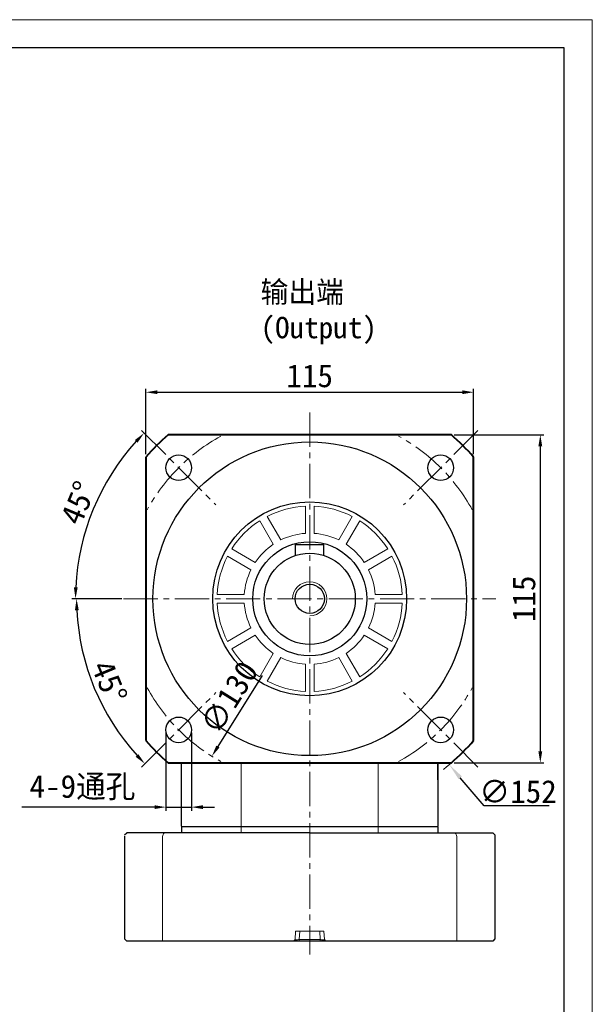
# Model space of a CAD drawing. Header units: millimetres. Extents: x 7099 to 7931, y -723 to -137.
# Tile 12 of 12: x 7730 to 7931, y -483 to -137. Entities that reach past the tile are written whole.
import ezdxf

# ---------------------------------------------------------------- set-up
doc = ezdxf.new("R2010")
doc.units = ezdxf.units.MM
doc.header["$PDSIZE"] = -5
doc.linetypes.add('点画线', pattern=[18, 12, -2, 2, -2])
doc.layers.get('0').update_dxf_attribs({"lineweight": 18})
doc.layers.get('Defpoints').update_dxf_attribs({"lineweight": 18})
for name, color, linetype, lineweight in [('7中心线层', 7, '点画线', 18), ('图框_外框线', 7, 'Continuous', 18), ('尺寸线', 7, 'Continuous', 25), ('尺寸线层', 3, 'Continuous', 18), ('标注线', 7, 'Continuous', 18), ('粗实线', 7, 'Continuous', 40), ('细实线', 7, 'Continuous', 18)]:
    doc.layers.add(name, color=color, linetype=linetype, lineweight=lineweight)
doc.styles.add('工程字', font='txt')
doc.dimstyles.new('DIMSTYLE_17', dxfattribs={"dimtxt": 8, "dimasz": 12, "dimexe": 0.18, "dimexo": 0.0625, "dimgap": 0.09, "dimtad": 1, "dimtih": 1, "dimtoh": 1, "dimdec": 3, "dimdsep": 46, "dimtxsty": 'Standard', "dimblk": '_CAXARROW', "dimcen": 0.09, "dimdle": 24, "dimadec": 0, "dimazin": 0, "dimtfac": 0.7, "dimtdec": 3, "dimtofl": 0, "dimtmove": 0, "dimatfit": 3, "dimfxl": 1, "dimtolj": 1, "dimarcsym": 0})
doc.dimstyles.new('ISO-25', dxfattribs={"dimtxt": 8, "dimasz": 4, "dimexe": 1.25, "dimexo": 0.625, "dimgap": 1.7, "dimtad": 1, "dimtxsty": '工程字', "dimcen": 2, "dimdle": 8, "dimadec": 0, "dimazin": 0, "dimtfac": 1, "dimtmove": 0, "dimatfit": 3, "dimfxl": 1, "dimarcsym": 0})

# ---------------------------------------------------------------- blocks, each defined once
blk = doc.blocks.new('*D88')
at = {"layer": 'Defpoints', "color": 0}
for p in [(7889.32, -268), (7774.32, -290.73), (7889.32, -290.73)]:
    blk.add_point(p, dxfattribs=at)
at = {"layer": '尺寸线层', "color": 0, "lineweight": -2}
for p, q in [((7774.32, -289.73), (7774.32, -266.75)), ((7778.32, -268), (7885.32, -268)), ((7889.32, -289.73), (7889.32, -266.75))]:
    blk.add_line(p, q, dxfattribs=at)
at = {"layer": '尺寸线层', "color": 0}
for points in [[(7778.32, -267.33), (7778.32, -268.66), (7774.32, -268)], [(7885.32, -268.66), (7885.32, -267.33), (7889.32, -268)]]:
    blk.add_solid(points, dxfattribs=at)
at = {"layer": '尺寸线层', "color": 0, "insert": (7831.82, -262.3), "char_height": 8, "attachment_point": 5, "style": '工程字'}
blk.add_mtext('115', dxfattribs=at)
blk = doc.blocks.new('*D89')
at = {"layer": 'Defpoints', "color": 0}
for p in [(7881.52, -282.93), (7881.52, -397.93), (7912.72, -397.93)]:
    blk.add_point(p, dxfattribs=at)
at = {"layer": '尺寸线层', "color": 0, "lineweight": -2}
for p, q in [((7882.52, -282.93), (7913.97, -282.93)), ((7912.72, -286.93), (7912.72, -393.93)), ((7882.52, -397.93), (7913.97, -397.93))]:
    blk.add_line(p, q, dxfattribs=at)
at = {"layer": '尺寸线层', "color": 0}
for points in [[(7913.39, -286.93), (7912.06, -286.93), (7912.72, -282.93)], [(7912.06, -393.93), (7913.39, -393.93), (7912.72, -397.93)]]:
    blk.add_solid(points, dxfattribs=at)
at = {"layer": '尺寸线层', "color": 0, "insert": (7907.02, -340.43), "char_height": 8, "attachment_point": 5, "rotation": 90, "style": '工程字'}
blk.add_mtext('115', dxfattribs=at)
blk = doc.blocks.new('*D90')
at = {"layer": 'Defpoints', "color": 0}
for p in [(7766.48, -340.43), (7897.16, -340.43), (7752.81, -361.6), (7798.92, -373.33), (7772.8, -399.45)]:
    blk.add_point(p, dxfattribs=at)
at = {"layer": '尺寸线层', "color": 0, "lineweight": -2}
blk.add_line((7765.48, -340.43), (7748.77, -340.43), dxfattribs=at)
blk.add_arc((7831.82, -340.43), 81.8, 182.802, 222.198, dxfattribs=at)
at = {"layer": '尺寸线层', "color": 0}
for points in [[(7750.78, -344.41), (7749.45, -344.44), (7750.02, -340.43)], [(7770.74, -395.84), (7771.7, -394.92), (7773.98, -398.27)]]:
    blk.add_solid(points, dxfattribs=at)
at = {"layer": '尺寸线层', "color": 0, "insert": (7761.51, -369.55), "char_height": 8, "attachment_point": 5, "rotation": 292.5, "style": '工程字'}
blk.add_mtext('45%%d', dxfattribs=at)
blk = doc.blocks.new('*D91')
at = {"layer": 'Defpoints', "color": 0}
for p in [(7866.14, -285.23), (7797.5, -395.63)]:
    blk.add_point(p, dxfattribs=at)
at = {"layer": '尺寸线层', "color": 0, "lineweight": -2}
blk.add_line((7815.11, -367.31), (7799.61, -392.23), dxfattribs=at)
at = {"layer": '尺寸线层', "color": 0}
blk.add_solid([(7799.05, -391.88), (7800.18, -392.58), (7797.5, -395.63)], dxfattribs=at)
at = {"layer": '尺寸线层', "color": 0, "insert": (7803.57, -375.06), "char_height": 8, "attachment_point": 5, "rotation": 58.1276, "style": '工程字'}
blk.add_mtext('∅130', dxfattribs=at)
blk = doc.blocks.new('*D92')
at = {"layer": 'Defpoints', "color": 0}
for p in [(7781.36, -386.39), (7790.36, -386.39), (7790.36, -413.47)]:
    blk.add_point(p, dxfattribs=at)
at = {"layer": '尺寸线层', "color": 0, "lineweight": -2}
for p, q in [((7781.36, -387.39), (7781.36, -414.72)), ((7790.36, -387.39), (7790.36, -414.72)), ((7777.36, -413.47), (7730.81, -413.47)), ((7781.36, -413.47), (7790.36, -413.47)), ((7794.36, -413.47), (7798.36, -413.47))]:
    blk.add_line(p, q, dxfattribs=at)
at = {"layer": '尺寸线层', "color": 0}
for points in [[(7777.36, -414.14), (7777.36, -412.81), (7781.36, -413.47)], [(7794.36, -412.81), (7794.36, -414.14), (7790.36, -413.47)]]:
    blk.add_solid(points, dxfattribs=at)
at = {"layer": '尺寸线层', "color": 0, "insert": (7752.08, -406.63), "char_height": 8, "attachment_point": 5, "style": '工程字'}
blk.add_mtext('4-9通孔', dxfattribs=at)
blk = doc.blocks.new('*D97')
at = {"layer": 'Defpoints', "color": 0}
for p in [(7772.8, -281.4), (7760.65, -299.34), (7798.92, -307.53), (7766.48, -340.43), (7897.16, -340.43)]:
    blk.add_point(p, dxfattribs=at)
at = {"layer": '尺寸线层', "color": 0, "lineweight": -2}
blk.add_line((7765.86, -340.43), (7748.39, -340.43), dxfattribs=at)
blk.add_arc((7831.82, -340.43), 82.19, 137.7889, 177.2111, dxfattribs=at)
at = {"layer": '尺寸线层', "color": 0}
for points in [[(7771.43, -285.67), (7770.47, -284.75), (7773.71, -282.32)], [(7749.07, -336.41), (7750.4, -336.45), (7749.64, -340.43)]]:
    blk.add_solid(points, dxfattribs=at)
at = {"layer": '尺寸线层', "color": 0, "insert": (7750.63, -306.8), "char_height": 8, "attachment_point": 5, "rotation": 67.5, "style": '工程字'}
blk.add_mtext('45%%d', dxfattribs=at)
blk = doc.blocks.new('_CAXARROW')
blk.add_hatch(color=0).paths.add_polyline_path([(0, 0), (-1, 0.125), (-1, -0.125)], flags=0)
blk = doc.blocks.new('*D107')
at = {"layer": 'Defpoints', "color": 0}
for p in [(7782.88, -282.29), (7880.77, -398.57)]:
    blk.add_point(p, dxfattribs=at)
at = {"layer": '尺寸线层', "color": 0, "lineweight": -2}
for p, q in [((7831.73, -340.43), (7831.91, -340.43)), ((7831.82, -340.52), (7831.82, -340.34)), ((7892.97, -413.07), (7884.63, -403.16)), ((7915.78, -413.07), (7892.97, -413.07))]:
    blk.add_line(p, q, dxfattribs=at)
at = {"layer": '尺寸线层', "color": 0, "lineweight": -2, "xscale": 6, "yscale": 6, "zscale": 6, "rotation": 130.0919661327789}
blk.add_blockref('_CAXARROW', (7880.77, -398.57), dxfattribs=at)
at = {"layer": '尺寸线层', "color": 0, "lineweight": 25, "insert": (7904.88, -408.07), "char_height": 8, "attachment_point": 5, "style": '工程字'}
blk.add_mtext('\\A1;∅152', dxfattribs=at)
blk = doc.blocks.new('_FILLED')
at = {"linetype": 'ByBlock'}
blk.add_hatch(color=0, dxfattribs=at).paths.add_polyline_path([(0, 0), (-1, 0.133), (-1, -0.133)], flags=0)

msp = doc.modelspace()

# ---------------------------------------------------------------- linework, layer by layer
at = {"color": 7, "linetype": 'Continuous', "lineweight": 15}
for p, q in [((7807.822, -403.9294), (7807.822, -397.9294)), ((7807.822, -397.9294), (7807.822, -422.4293)), ((7855.822, -403.9294), (7855.822, -397.9294)), ((7855.822, -422.4293), (7855.822, -397.9294)), ((7826.6647, -459.9308), (7826.822, -456.9294)), ((7826.822, -456.9294), (7836.822, -456.9294)), ((7828.3199, -456.9294), (7828.1626, -459.9308)), ((7835.4813, -459.9308), (7835.324, -456.9294)), ((7836.822, -456.9294), (7836.9793, -459.9308)), ((7826.1392, -460.4294), (7826.6647, -459.9308)), ((7828.1626, -459.9308), (7828.1626, -460.4294)), ((7828.1626, -459.9308), (7835.4813, -459.9308)), ((7835.4813, -460.4294), (7828.1626, -460.4294)), ((7835.4813, -459.9308), (7835.4813, -460.4294)), ((7836.9793, -459.9308), (7837.5047, -460.4294))]:
    msp.add_line(p, q, dxfattribs=at)
at = {"color": 2, "linetype": 'Continuous', "lineweight": 15}
for p, q in [((7808.4663, -420.4294), (7786.822, -420.4294)), ((7855.1777, -420.4294), (7808.4663, -420.4294))]:
    msp.add_line(p, q, dxfattribs=at)
at = {"extrusion": (0, 0, -1)}
msp.add_ellipse((7781.1711, -423.9293), major_axis=(0, 1.5), ratio=0.6327902, start_param=4.73856892, end_param=6.28318531, dxfattribs=at)
msp.add_ellipse((7882.4729, -423.9293), major_axis=(0, 1.5), ratio=0.6327902, start_param=4.73856892, end_param=6.28318531)
at = {"color": 7, "linetype": 'Continuous', "lineweight": 15}
for points, knots in [([(7828.1626, -460.4294), (7827.9355, -460.4294), (7827.4746, -460.4294), (7826.8631, -460.4294), (7826.4044, -460.4294), (7826.1748, -460.4294), (7826.1488, -460.4294), (7826.1392, -460.4294)], [0, 0, 0, 0, 0.21546731, 0.43727138, 0.65568237, 0.87376265, 1, 1, 1, 1]), ([(7826.6647, -459.9308), (7826.6808, -459.9363), (7826.7131, -459.9474), (7826.9699, -459.9545), (7827.3483, -459.953), (7827.7698, -459.9442), (7828.0496, -459.9346), (7828.1626, -459.9308)], [0, 0, 0, 0, 0.21443892, 0.42892313, 0.64242707, 0.85556261, 1, 1, 1, 1]), ([(7835.4813, -459.9308), (7835.6497, -459.9363), (7835.9864, -459.9474), (7836.4353, -459.9545), (7836.7733, -459.953), (7836.9538, -459.9442), (7836.9719, -459.9346), (7836.9793, -459.9308)], [0, 0, 0, 0, 0.21443951, 0.42892154, 0.64242608, 0.85556221, 1, 1, 1, 1]), ([(7837.5047, -460.4294), (7837.479, -460.4294), (7837.4274, -460.4294), (7837.0656, -460.4294), (7836.539, -460.4294), (7835.9766, -460.4294), (7835.6144, -460.4294), (7835.4813, -460.4294)], [0, 0, 0, 0, 0.21847016, 0.43694483, 0.65536217, 0.87343853, 1, 1, 1, 1])]:
    msp.add_open_spline(points, degree=3, knots=knots, dxfattribs=at)
at = {"layer": '7中心线层'}
for p, q in [((7831.822, -275.0914), (7831.822, -465.1031)), ((7772.7964, -281.4038), (7798.9237, -307.5311)), ((7890.8476, -281.4038), (7864.7203, -307.5311)), ((7766.484, -340.4294), (7897.16, -340.4294)), ((7772.7964, -399.455), (7798.9237, -373.3277)), ((7890.8476, -399.455), (7864.7203, -373.3277))]:
    msp.add_line(p, q, dxfattribs=at)
for start, end in [(118.659674, 151.340326), (28.659674, 61.340326), (208.659674, 241.340326), (298.659674, 331.340326)]:
    msp.add_arc((7831.822, -340.4294), 65, start, end, dxfattribs=at)
at = {"layer": '图框_外框线', "color": 3}
msp.add_lwpolyline([(7102.6527, -723.1188), (7930.9741, -723.1188), (7930.9741, -137.3773), (7102.6527, -137.3773)], close=True, dxfattribs=at)
at = {"layer": '图框_外框线', "color": 3, "lineweight": 25}
msp.add_lwpolyline([(7151.9576, -713.2579), (7921.1131, -713.2579), (7921.1131, -147.2383), (7151.9576, -147.2383)], close=True, dxfattribs=at)
at = {"layer": '标注线'}
for p, q in [((7780.2223, -423.8901), (7780.2223, -460.4293)), ((7883.4217, -423.8901), (7883.4217, -460.4293))]:
    msp.add_line(p, q, dxfattribs=at)
at = {"layer": '标注线', "color": 0}
msp.add_arc((7831.822, -340.4294), 6, 270, 180, dxfattribs=at)
at = {"layer": '标注线'}
msp.add_arc((7831.822, -340.4294), 76, 308.096018, 316.296021, dxfattribs=at)
at = {"layer": '粗实线'}
for p, q in [((7881.5186, -282.9294), (7782.1254, -282.9294)), ((7774.322, -290.7328), (7774.322, -390.126)), ((7889.322, -390.126), (7889.322, -290.7328)), ((7782.1254, -397.9294), (7881.5186, -397.9294))]:
    msp.add_line(p, q, dxfattribs=at)
at = {"layer": '粗实线', "lineweight": 30}
for p, q in [((7826.822, -325.2307), (7826.822, -321.4294)), ((7826.822, -321.4294), (7836.822, -321.4294)), ((7836.822, -325.2307), (7836.822, -321.4294)), ((7786.822, -420.4293), (7786.822, -422.4293)), ((7766.822, -423.2293), (7767.622, -422.4293)), ((7766.822, -423.6022), (7766.822, -459.6293)), ((7831.822, -422.4293), (7767.622, -422.4293)), ((7831.822, -422.4293), (7896.022, -422.4293)), ((7896.822, -423.2293), (7896.022, -422.4293)), ((7896.822, -423.2293), (7896.822, -459.6293)), ((7766.822, -459.6293), (7767.622, -460.4293)), ((7896.022, -460.4293), (7767.622, -460.4293)), ((7896.822, -459.6293), (7896.022, -460.4293))]:
    msp.add_line(p, q, dxfattribs=at)
at = {"layer": '粗实线', "linetype": 'Continuous', "lineweight": 30}
for p, q in [((7786.822, -403.9294), (7786.822, -397.9294)), ((7786.822, -420.1294), (7786.822, -397.9294)), ((7876.822, -403.9294), (7876.822, -397.9294)), ((7876.822, -397.9294), (7876.822, -420.1294)), ((7786.822, -420.1294), (7786.822, -420.4294)), ((7876.822, -420.4294), (7786.822, -420.4294)), ((7876.822, -420.4294), (7855.1777, -420.4294)), ((7876.822, -420.4294), (7876.822, -420.1294)), ((7876.822, -420.4294), (7876.822, -422.4294))]:
    msp.add_line(p, q, dxfattribs=at)
at = {"layer": '粗实线', "lineweight": 30}
for centre, radius in [((7831.822, -340.4294), 55), ((7785.86, -294.4675), 4.5), ((7877.7839, -294.4675), 4.5), ((7831.822, -340.4294), 34), ((7831.822, -340.4294), 20), ((7831.822, -340.4294), 16), ((7831.822, -340.4294), 5.125), ((7785.86, -386.3913), 4.5), ((7877.7839, -386.3913), 4.5)]:
    msp.add_circle(centre, radius, dxfattribs=at)
at = {"layer": '粗实线'}
for start, end in [(130.836473, 139.163527), (40.836473, 49.163527), (220.836473, 229.163527), (310.836473, 319.163527)]:
    msp.add_arc((7831.822, -340.4294), 76, start, end, dxfattribs=at)
at = {"layer": '细实线', "lineweight": 18}
for p, q in [((7830.322, -317.4784), (7830.322, -307.964)), ((7833.322, -317.4784), (7833.322, -307.964)), ((7819.0474, -321.3032), (7814.2903, -313.0636)), ((7821.6455, -319.8032), (7816.8883, -311.5636)), ((7841.9985, -319.8032), (7846.7556, -311.5636)), ((7844.5965, -321.3032), (7849.3537, -313.0636)), ((7812.6958, -327.6548), (7804.4562, -322.8977)), ((7850.9482, -327.6548), (7859.1878, -322.8977)), ((7811.1958, -330.2529), (7802.9562, -325.4957)), ((7852.4482, -330.2529), (7860.6878, -325.4957)), ((7808.871, -338.9294), (7799.3566, -338.9294)), ((7854.773, -338.9294), (7864.2874, -338.9294)), ((7808.871, -341.9294), (7799.3566, -341.9294)), ((7854.773, -341.9294), (7864.2874, -341.9294)), ((7811.1958, -350.6059), (7802.9562, -355.363)), ((7852.4482, -350.6059), (7860.6878, -355.363)), ((7812.6958, -353.2039), (7804.4562, -357.9611)), ((7850.9482, -353.2039), (7859.1878, -357.9611)), ((7819.0474, -359.5556), (7814.2903, -367.7952)), ((7821.6455, -361.0556), (7816.8883, -369.2952)), ((7841.9985, -361.0556), (7846.7556, -369.2952)), ((7844.5965, -359.5556), (7849.3537, -367.7952)), ((7830.322, -372.8948), (7830.322, -363.3804)), ((7830.322, -363.3804), (7830.322, -372.8948)), ((7833.322, -372.8948), (7833.322, -363.3804)), ((7833.322, -363.3804), (7833.322, -372.8948))]:
    msp.add_line(p, q, dxfattribs=at)
for radius, start, end in [(32.5, 92.64536, 117.35464), (32.5, 62.64536, 87.35464), (32.5, 122.64536, 147.35464), (32.5, 32.64536, 57.35464), (23, 93.739335, 116.260665), (23, 63.739335, 86.260665), (23, 123.739335, 146.260665), (23, 33.739335, 56.260665), (32.5, 152.64536, 177.35464), (32.5, 2.64536, 27.35464), (23, 153.739335, 176.260665), (23, 3.739335, 26.260665), (32.5, 182.64536, 207.35464), (23, 183.739335, 206.260665), (23, 333.739335, 356.260665), (32.5, 332.64536, 357.35464), (23, 213.739335, 236.260665), (23, 303.739335, 326.260665), (32.5, 212.64536, 237.35464), (32.5, 302.64536, 327.35464), (23, 243.739335, 266.260665), (23, 273.739335, 296.260665), (32.5, 242.64536, 267.35464), (32.5, 272.64536, 297.35464)]:
    msp.add_arc((7831.822, -340.4294), radius, start, end, dxfattribs=at)

# ---------------------------------------------------------------- texts
at = {"layer": '尺寸线', "color": 0, "linetype": 'ByBlock', "insert": (7814.5679, -229.0762), "char_height": 7.5, "width": 56.777479, "attachment_point": 1, "style": '工程字'}
msp.add_mtext('输出端(Output)', dxfattribs=at)

# ---------------------------------------------------------------- dimensions: what is measured, and where the dimension line sits
at = {"layer": '尺寸线层'}
dim = msp.add_linear_dim(base=(7889.322, -267.9969), p1=(7774.322, -290.7328), p2=(7889.322, -290.7328), dimstyle='ISO-25', override={"dimexo": 1, "dimtxsty": '工程字'}, dxfattribs=at)
dim.commit()
dim.dimension.update_dxf_attribs({"geometry": '*D88', "text_midpoint": (7831.822, -262.2969)})
dim = msp.add_angular_dim_2l(base=(7760.647, -299.3365), line1=((7772.7964, -281.4038), (7798.9237, -307.5311)), line2=((7766.484, -340.4294), (7897.16, -340.4294)), dimstyle='ISO-25', dxfattribs=at)
dim.commit()
dim.dimension.update_dxf_attribs({"geometry": '*D97', "text_midpoint": (7750.6261, -306.7969)})
at = {"layer": '尺寸线层', "lineweight": 25}
dim = msp.add_diameter_dim_2p(p1=(7782.8767, -282.2885), p2=(7880.7672, -398.5703), dimstyle='DIMSTYLE_17', override={"dimasz": 6, "dimgap": 1, "dimtxsty": '工程字', "dimtol": 0, "dimldrblk": '_FILLED'}, dxfattribs=at)
dim.commit()
dim.dimension.update_dxf_attribs({"geometry": '*D107', "text_midpoint": (7904.8789, -413.0703), "dimtype": 163})
at = {"layer": '尺寸线层'}
dim = msp.add_linear_dim(base=(7912.722, -397.9294), p1=(7881.5186, -282.9294), p2=(7881.5186, -397.9294), angle=90, dimstyle='ISO-25', override={"dimexo": 1, "dimtxsty": '工程字'}, dxfattribs=at)
dim.commit()
dim.dimension.update_dxf_attribs({"geometry": '*D89', "text_midpoint": (7907.022, -340.4294)})
dim = msp.add_diameter_dim_2p(p1=(7866.1439, -285.2297), p2=(7797.5001, -395.6291), dimstyle='ISO-25', override={"dimexo": 1, "dimtxsty": '工程字'}, dxfattribs=at)
dim.commit()
dim.dimension.update_dxf_attribs({"geometry": '*D91', "text_midpoint": (7808.4156, -378.0738), "dimtype": 163})
dim = msp.add_angular_dim_2l(base=(7752.8074, -361.6013), line1=((7766.484, -340.4294), (7897.16, -340.4294)), line2=((7772.7964, -399.455), (7798.9237, -373.3277)), dimstyle='ISO-25', override={"dimexo": 1, "dimtxsty": '工程字'}, dxfattribs=at)
dim.commit()
dim.dimension.update_dxf_attribs({"geometry": '*D90', "text_midpoint": (7761.513, -369.5523)})
dim = msp.add_linear_dim(base=(7790.36, -413.4721), p1=(7781.36, -386.3913), p2=(7790.36, -386.3913), text='4-<>通孔', dimstyle='ISO-25', override={"dimexo": 1, "dimtxsty": '工程字'}, dxfattribs=at)
dim.commit()
dim.dimension.update_dxf_attribs({"geometry": '*D92', "text_midpoint": (7752.0846, -413.4721), "dimtype": 160})

doc.saveas('drawing.dxf')
